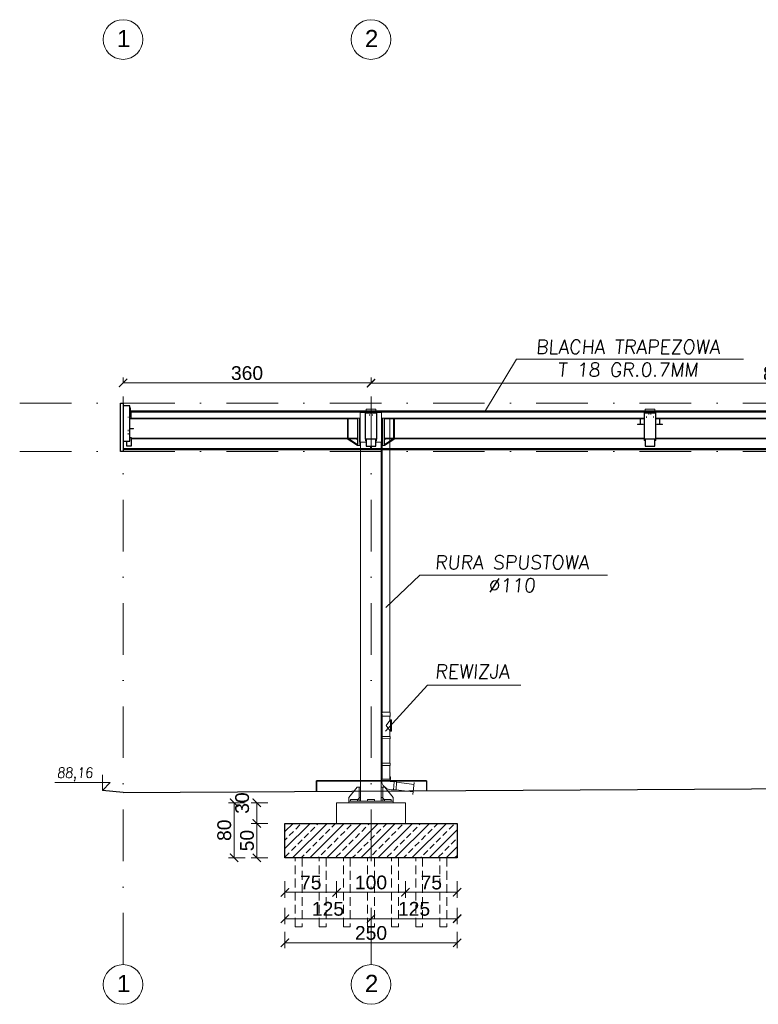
# Model space of a CAD drawing. Extents: x 261105 to 7565828, y -85627 to 5881792.
# Tile 10 of 116: x 312654 to 323377, y -59216 to -44921. Entities that reach past the tile are written whole.
import ezdxf

# ---------------------------------------------------------------- set-up
doc = ezdxf.new("R2010")
doc.units = 0
doc.header["$MEASUREMENT"] = 0
doc.linetypes.add('DASHDOT2', pattern=[0.5, 0.25, -0.125, 0, -0.125])
doc.linetypes.add('DASHED', pattern=[19.05, 12.7, -6.35])
for name, color, linetype in [('100_rzut_okna', 1, 'Continuous'), ('OSIE - OPIS', 7, 'Continuous'), ('xxOś 2_rysunek_Widok ogólny_Dimension_', 7, 'Continuous')]:
    doc.layers.add(name, color=color, linetype=linetype)
for name, color, linetype, lineweight in [('BK_Opisy', 222, 'Continuous', 5), ('CZ-GR', 14, 'Continuous', 30), ('CZ-SR', 102, 'Continuous', 15), ('elementy wyposażenia', 95, 'Continuous', 15), ('OSIE', 7, 'Continuous', 5), ('wiata elewacja', 140, 'Continuous', 9)]:
    doc.layers.add(name, color=color, linetype=linetype, lineweight=lineweight)
doc.layers.add('TB_CIENKA', color=7, linetype='Continuous', lineweight=5, true_color=0x7f7f7f)
doc.layers.add('wymiary', color=7, linetype='Continuous', lineweight=9, true_color=0x7f7f7f)
doc.styles.add('ARIAL', font='arial.ttf')
doc.styles.add('RBCS_dim1', font='simplex.shx', dxfattribs={"width": 0.9, "oblique": 5, "height": 3})
doc.styles.add('styl1', font='simplex.shx', dxfattribs={"oblique": 5})
doc.dimstyles.new('mosstowy 1-100', dxfattribs={"dimscale": 20, "dimtxt": 10, "dimasz": 6, "dimexe": 4, "dimexo": 4, "dimgap": 2, "dimtad": 1, "dimdec": 0, "dimlfac": 0.1, "dimtxsty": 'ARIAL', "dimblk": 'ARCHTICK', "dimcen": 4, "dimclrd": 256, "dimclre": 256, "dimclrt": 7, "dimadec": 0, "dimazin": 0, "dimtfac": 1, "dimtdec": 0, "dimtmove": 1, "dimatfit": 3, "dimfxl": 8, "dimfxlon": 1, "dimlwd": -1, "dimlwe": 9, "dimarcsym": 0})

# ---------------------------------------------------------------- blocks, each defined once
blk = doc.blocks.new('_ArchTick')
at = {"layer": '100_rzut_okna', "color": 0, "linetype": 'Continuous', "const_width": 0.15}
blk.add_lwpolyline([(-0.5, -0.5), (0.5, 0.5)], dxfattribs=at)
blk = doc.blocks.new('*D1646')
at = {"layer": 'Defpoints', "color": 0}
for p in [(314154, -50275), (317754, -50195), (317754, -50275)]:
    blk.add_point(p, dxfattribs=at)
at = {"layer": 'wymiary', "lineweight": 9}
for p, q in [((314154, -50195), (314154, -50115)), ((317754, -50195), (317754, -50115))]:
    blk.add_line(p, q, dxfattribs=at)
at = {"layer": 'wymiary'}
blk.add_line((314154, -50195), (317754, -50195), dxfattribs=at)
at = {"layer": 'wymiary', "xscale": 120, "yscale": 120, "zscale": 120, "rotation": 180}
blk.add_blockref('_ArchTick', (314154, -50195), dxfattribs=at)
at = {"layer": 'wymiary', "xscale": 120, "yscale": 120, "zscale": 120}
blk.add_blockref('_ArchTick', (317754, -50195), dxfattribs=at)
at = {"layer": 'wymiary', "color": 7, "insert": (315954, -50053), "char_height": 200, "attachment_point": 5, "style": 'ARIAL'}
blk.add_mtext('360', dxfattribs=at)
blk = doc.blocks.new('*D1650')
at = {"layer": 'Defpoints', "color": 0}
for p in [(316504, -57146), (317754, -57146), (317754, -57973)]:
    blk.add_point(p, dxfattribs=at)
at = {"layer": 'wymiary', "lineweight": 9}
for p, q in [((316504, -57813), (316504, -58053)), ((317754, -57813), (317754, -58053))]:
    blk.add_line(p, q, dxfattribs=at)
at = {"layer": 'wymiary'}
blk.add_line((316504, -57973), (317754, -57973), dxfattribs=at)
at = {"layer": 'wymiary', "xscale": 120, "yscale": 120, "zscale": 120, "rotation": 180}
blk.add_blockref('_ArchTick', (316504, -57973), dxfattribs=at)
at = {"layer": 'wymiary', "xscale": 120, "yscale": 120, "zscale": 120}
blk.add_blockref('_ArchTick', (317754, -57973), dxfattribs=at)
at = {"layer": 'wymiary', "color": 7, "insert": (317129, -57831), "char_height": 200, "attachment_point": 5, "style": 'ARIAL'}
blk.add_mtext('125', dxfattribs=at)
blk = doc.blocks.new('*D1651')
at = {"layer": 'Defpoints', "color": 0}
for p in [(317754, -57146), (319004, -57646), (319004, -57973)]:
    blk.add_point(p, dxfattribs=at)
at = {"layer": 'wymiary', "lineweight": 9}
for p, q in [((317754, -57813), (317754, -58053)), ((319004, -57813), (319004, -58053))]:
    blk.add_line(p, q, dxfattribs=at)
at = {"layer": 'wymiary'}
blk.add_line((317754, -57973), (319004, -57973), dxfattribs=at)
at = {"layer": 'wymiary', "xscale": 120, "yscale": 120, "zscale": 120, "rotation": 180}
blk.add_blockref('_ArchTick', (317754, -57973), dxfattribs=at)
at = {"layer": 'wymiary', "xscale": 120, "yscale": 120, "zscale": 120}
blk.add_blockref('_ArchTick', (319004, -57973), dxfattribs=at)
at = {"layer": 'wymiary', "color": 7, "insert": (318379, -57831), "char_height": 200, "attachment_point": 5, "style": 'ARIAL'}
blk.add_mtext('125', dxfattribs=at)
blk = doc.blocks.new('*D1652')
at = {"layer": 'Defpoints', "color": 0}
for p in [(316504, -57326), (317254, -57326), (317254, -57590)]:
    blk.add_point(p, dxfattribs=at)
at = {"layer": 'wymiary', "lineweight": 9}
for p, q in [((316504, -57430), (316504, -57670)), ((317254, -57430), (317254, -57670))]:
    blk.add_line(p, q, dxfattribs=at)
at = {"layer": 'wymiary'}
blk.add_line((316504, -57590), (317254, -57590), dxfattribs=at)
at = {"layer": 'wymiary', "xscale": 120, "yscale": 120, "zscale": 120, "rotation": 180}
blk.add_blockref('_ArchTick', (316504, -57590), dxfattribs=at)
at = {"layer": 'wymiary', "xscale": 120, "yscale": 120, "zscale": 120}
blk.add_blockref('_ArchTick', (317254, -57590), dxfattribs=at)
at = {"layer": 'wymiary', "color": 7, "insert": (316879, -57449), "char_height": 200, "attachment_point": 5, "style": 'ARIAL'}
blk.add_mtext('75', dxfattribs=at)
blk = doc.blocks.new('*D1653')
at = {"layer": 'Defpoints', "color": 0}
for p in [(317254, -57326), (318254, -57326), (318254, -57590)]:
    blk.add_point(p, dxfattribs=at)
at = {"layer": 'wymiary', "lineweight": 9}
for p, q in [((317254, -57430), (317254, -57670)), ((318254, -57430), (318254, -57670))]:
    blk.add_line(p, q, dxfattribs=at)
at = {"layer": 'wymiary'}
blk.add_line((317254, -57590), (318254, -57590), dxfattribs=at)
at = {"layer": 'wymiary', "xscale": 120, "yscale": 120, "zscale": 120, "rotation": 180}
blk.add_blockref('_ArchTick', (317254, -57590), dxfattribs=at)
at = {"layer": 'wymiary', "xscale": 120, "yscale": 120, "zscale": 120}
blk.add_blockref('_ArchTick', (318254, -57590), dxfattribs=at)
at = {"layer": 'wymiary', "color": 7, "insert": (317754, -57448), "char_height": 200, "attachment_point": 5, "style": 'ARIAL'}
blk.add_mtext('100', dxfattribs=at)
blk = doc.blocks.new('*D1654')
at = {"layer": 'Defpoints', "color": 0}
for p in [(318254, -57326), (319004, -57326), (319004, -57590)]:
    blk.add_point(p, dxfattribs=at)
at = {"layer": 'wymiary', "lineweight": 9}
for p, q in [((318254, -57430), (318254, -57670)), ((319004, -57430), (319004, -57670))]:
    blk.add_line(p, q, dxfattribs=at)
at = {"layer": 'wymiary'}
blk.add_line((318254, -57590), (319004, -57590), dxfattribs=at)
at = {"layer": 'wymiary', "xscale": 120, "yscale": 120, "zscale": 120, "rotation": 180}
blk.add_blockref('_ArchTick', (318254, -57590), dxfattribs=at)
at = {"layer": 'wymiary', "xscale": 120, "yscale": 120, "zscale": 120}
blk.add_blockref('_ArchTick', (319004, -57590), dxfattribs=at)
at = {"layer": 'wymiary', "color": 7, "insert": (318629, -57449), "char_height": 200, "attachment_point": 5, "style": 'ARIAL'}
blk.add_mtext('75', dxfattribs=at)
blk = doc.blocks.new('*D1655')
at = {"layer": 'Defpoints', "color": 0}
for p in [(316504, -57643), (319004, -57643), (319004, -58323)]:
    blk.add_point(p, dxfattribs=at)
at = {"layer": 'wymiary', "lineweight": 9}
for p, q in [((316504, -58163), (316504, -58403)), ((319004, -58163), (319004, -58403))]:
    blk.add_line(p, q, dxfattribs=at)
at = {"layer": 'wymiary'}
blk.add_line((316504, -58323), (319004, -58323), dxfattribs=at)
at = {"layer": 'wymiary', "xscale": 120, "yscale": 120, "zscale": 120, "rotation": 180}
blk.add_blockref('_ArchTick', (316504, -58323), dxfattribs=at)
at = {"layer": 'wymiary', "xscale": 120, "yscale": 120, "zscale": 120}
blk.add_blockref('_ArchTick', (319004, -58323), dxfattribs=at)
at = {"layer": 'wymiary', "color": 7, "insert": (317754, -58181), "char_height": 200, "attachment_point": 5, "style": 'ARIAL'}
blk.add_mtext('250', dxfattribs=at)
blk = doc.blocks.new('*D1656')
at = {"layer": 'Defpoints', "color": 0}
for p in [(317254, -56289), (316096, -56589), (317254, -56589)]:
    blk.add_point(p, dxfattribs=at)
at = {"layer": 'wymiary', "lineweight": 9}
for p, q in [((316256, -56289), (316016, -56289)), ((316256, -56589), (316016, -56589))]:
    blk.add_line(p, q, dxfattribs=at)
at = {"layer": 'wymiary'}
blk.add_line((316096, -56289), (316096, -56589), dxfattribs=at)
at = {"layer": 'wymiary', "xscale": 120, "yscale": 120, "zscale": 120}
for p, rotation in [((316096, -56289), 90), ((316096, -56589), 270)]:
    blk.add_blockref('_ArchTick', p, dxfattribs=dict(at, rotation=rotation))
at = {"layer": 'wymiary', "color": 7, "insert": (315884, -56294), "char_height": 200, "attachment_point": 5, "rotation": 90, "style": 'ARIAL'}
blk.add_mtext('30', dxfattribs=at)
blk = doc.blocks.new('*D1657')
at = {"layer": 'Defpoints', "color": 0}
for p in [(316504, -56589), (316096, -57089), (316504, -57089)]:
    blk.add_point(p, dxfattribs=at)
at = {"layer": 'wymiary', "lineweight": 9}
for p, q in [((316256, -56589), (316016, -56589)), ((316256, -57089), (316016, -57089))]:
    blk.add_line(p, q, dxfattribs=at)
at = {"layer": 'wymiary'}
blk.add_line((316096, -56589), (316096, -57089), dxfattribs=at)
at = {"layer": 'wymiary', "xscale": 120, "yscale": 120, "zscale": 120}
for p, rotation in [((316096, -56589), 90), ((316096, -57089), 270)]:
    blk.add_blockref('_ArchTick', p, dxfattribs=dict(at, rotation=rotation))
at = {"layer": 'wymiary', "color": 7, "insert": (315954, -56839), "char_height": 200, "attachment_point": 5, "rotation": 90, "style": 'ARIAL'}
blk.add_mtext('50', dxfattribs=at)
blk = doc.blocks.new('*D1658')
at = {"layer": 'Defpoints', "color": 0}
for p in [(317254, -56289), (315766, -57089), (316504, -57089)]:
    blk.add_point(p, dxfattribs=at)
at = {"layer": 'wymiary', "lineweight": 9}
for p, q in [((315926, -56289), (315686, -56289)), ((315926, -57089), (315686, -57089))]:
    blk.add_line(p, q, dxfattribs=at)
at = {"layer": 'wymiary'}
blk.add_line((315766, -56289), (315766, -57089), dxfattribs=at)
at = {"layer": 'wymiary', "xscale": 120, "yscale": 120, "zscale": 120}
for p, rotation in [((315766, -56289), 90), ((315766, -57089), 270)]:
    blk.add_blockref('_ArchTick', p, dxfattribs=dict(at, rotation=rotation))
at = {"layer": 'wymiary', "color": 7, "insert": (315624, -56689), "char_height": 200, "attachment_point": 5, "rotation": 90, "style": 'ARIAL'}
blk.add_mtext('80', dxfattribs=at)
blk = doc.blocks.new('*D1659')
at = {"layer": 'Defpoints', "color": 0}
for p in [(317754, -50275), (325854, -50200), (325854, -50275)]:
    blk.add_point(p, dxfattribs=at)
at = {"layer": 'wymiary', "lineweight": 9}
for p, q in [((317754, -50200), (317754, -50120)), ((325854, -50200), (325854, -50120))]:
    blk.add_line(p, q, dxfattribs=at)
at = {"layer": 'wymiary'}
blk.add_line((317754, -50200), (325854, -50200), dxfattribs=at)
at = {"layer": 'wymiary', "xscale": 120, "yscale": 120, "zscale": 120, "rotation": 180}
blk.add_blockref('_ArchTick', (317754, -50200), dxfattribs=at)
at = {"layer": 'wymiary', "xscale": 120, "yscale": 120, "zscale": 120}
blk.add_blockref('_ArchTick', (325854, -50200), dxfattribs=at)
at = {"layer": 'wymiary', "color": 7, "insert": (323678, -50058), "char_height": 200, "attachment_point": 5, "style": 'ARIAL'}
blk.add_mtext('810', dxfattribs=at)
blk = doc.blocks.new('FF')
at = {"layer": 'OSIE', "linetype": 'DASHDOT2', "ltscale": 3000}
for p, q in [((314154, -58640, 0), (314154, -50275, 0)), ((317754, -58640, 0), (317754, -50275, 0)), ((325854, -58640, 0), (325854, -50275, 0)), ((332954, -58640, 0), (332954, -50275, 0)), ((336554, -58640, 0), (336554, -50275, 0))]:
    blk.add_line(p, q, dxfattribs=at)
at = {"layer": 'OSIE'}
for centre in [(314154, -58928, 0), (317754, -58928, 0), (325854, -58928, 0), (332954, -58928, 0), (336554, -58928, 0)]:
    blk.add_circle(centre, 288, dxfattribs=at)
at = {"layer": 'OSIE - OPIS', "style": 'ARIAL'}
for s, p in [('1', (314066, -59038, 0)), ('2', (317666, -59038, 0)), ('3', (325766, -59038, 0)), ('4', (332866, -59038, 0)), ('5', (336466, -59038, 0))]:
    blk.add_text(s, height=250, dxfattribs=at).set_placement(p)
blk = doc.blocks.new('GHDHDHH')
at = {"layer": 'CZ-SR', "color": 253, "linetype": 'DASHED', "ltscale": 10, "true_color": 0xb2b2b2}
for points in [[(319501, -45032), (319501, -46032), (319401, -46032), (319401, -45032)], [(319851, -45032), (319851, -46032), (319751, -46032), (319751, -45032)], [(320201, -45032), (320201, -46032), (320101, -46032), (320101, -45032)], [(320551, -45032), (320551, -46032), (320451, -46032), (320451, -45032)], [(320901, -45032), (320901, -46032), (320801, -46032), (320801, -45032)], [(321251, -45032), (321251, -46032), (321151, -46032), (321151, -45032)], [(321601, -45032), (321601, -46032), (321501, -46032), (321501, -45032)]]:
    blk.add_lwpolyline(points, dxfattribs=at)

msp = doc.modelspace()

# ---------------------------------------------------------------- hatches: boundary and pattern name
at = {"layer": 'wymiary'}
h = msp.add_hatch(dxfattribs=at)
h.set_pattern_fill('ANSI33', color=256, scale=700, style=0)
h.paths.add_polyline_path([(316503.6, -57089.4), (319003.6, -57089.4), (319003.6, -56589.4), (316503.6, -56589.4)])

# ---------------------------------------------------------------- linework, layer by layer
at = {"layer": 'BK_Opisy'}
for p, q in [((313853.6, -55884.4, 0), (313853.6, -56109.4, 0)), ((313853.6, -55884.4, 0), (313853.6, -56109.4, 0)), ((313853.6, -55996.9, 0), (313164.1, -55996.9, 0)), ((313853.6, -55996.9, 0), (313306, -55996.9, 0)), ((313853.6, -56109.4, 0), (313966.1, -55996.9, 0)), ((313966.1, -55996.9, 0), (313853.6, -55996.9, 0)), ((313853.6, -56109.4, 0), (313966.1, -55996.9, 0)), ((313966.1, -55996.9, 0), (313853.6, -55996.9, 0))]:
    msp.add_line(p, q, dxfattribs=at)
at = {"layer": 'CZ-GR'}
for p, q in [((314153.6, -50525.4, 0), (314153.6, -51039.4, 0)), ((314253.6, -50525.4, 0), (314153.6, -50525.4, 0)), ((314253.6, -51039.4, 0), (314253.6, -50525.4, 0)), ((314263.6, -50597.4, 0), (336443.6, -50597.4, 0)), ((314263.6, -50615.4, 0), (336443.6, -50615.4, 0)), ((314278.6, -50989.4, 0), (314253.6, -50989.4, 0)), ((314278.6, -51109.4, 0), (314278.6, -50989.4, 0)), ((314153.6, -51039.4, 0), (314253.6, -51039.4, 0)), ((314153.6, -51145.4, 0), (336553.6, -51145.4, 0)), ((314153.6, -51160.4, 0), (336553.6, -51160.4, 0)), ((314203.6, -51039.4, 0), (314203.6, -51109.4, 0)), ((314203.6, -51109.4, 0), (314278.6, -51109.4, 0)), ((316961.2, -56123.1, 0), (316961.2, -55973.1, 0)), ((316961.2, -55973.1, 0), (318561.2, -55973.1, 0)), ((316961.2, -55973.1, 0), (316961.2, -56115, 0)), ((318561.2, -55973.1, 0), (316961.2, -55973.1, 0)), ((316961.2, -55973.1, 0), (318561.2, -55973.1, 0)), ((318561.2, -55973.1, 0), (318561.2, -56113.8, 0))]:
    msp.add_line(p, q, dxfattribs=at)
at = {"layer": 'CZ-GR', "elevation": 0}
for points in [[(314118.6, -51189.4), (314118.6, -50489.4), (314153.6, -50489.4), (314153.6, -51189.4)], [(317673.6, -50626.4), (317833.6, -50626.4), (317833.6, -51011.2), (317673.6, -51011.2)], [(321723.6, -50626.4), (321883.6, -50626.4), (321883.6, -51011.2), (321723.6, -51011.2)], [(317683.6, -51110.4), (317823.6, -51110.4), (317823.6, -51011.2), (317683.6, -51011.2)], [(321733.6, -51110.4), (321873.6, -51110.4), (321873.6, -51011.2), (321733.6, -51011.2)], [(316503.6, -56589.4), (319003.6, -56589.4), (319003.6, -57089.4), (316503.6, -57089.4)]]:
    msp.add_lwpolyline(points, close=True, dxfattribs=at)
for points in [[(314153.6, -56139.4), (336553.6, -56009.4)], [(314153.6, -56139.4), (313853.6, -56109.4)]]:
    msp.add_lwpolyline(points, dxfattribs=at)
at = {"layer": 'elementy wyposażenia', "color": 252, "true_color": 0x919191}
for p, q in [((317917.8, -50704.8, 0), (317917.8, -54976.8, 0)), ((318029.4, -50704.9, 0), (318025.6, -54976.8, 0)), ((317914.8, -55032.8, 0), (318030.1, -55033, 0)), ((317917.8, -54976.8, 0), (318027.3, -54976.8, 0)), ((318027.1, -55095.1, 0), (317972.2, -55168, 0)), ((317972.2, -55168, 0), (318026.8, -55241.1, 0)), ((318027.1, -55095.1, 0), (318036.6, -55095.1, 0)), ((318036.5, -55142.8, 0), (318051.1, -55142.8, 0)), ((318036.5, -55153.5, 0), (318051.1, -55153.6, 0)), ((318051.1, -55168.2, 0), (318036.5, -55168.1, 0)), ((318036.6, -55091.7, 0), (318051.2, -55091.7, 0)), ((318036.6, -55095.9, 0), (318051.2, -55095.9, 0)), ((318036.6, -55100.8, 0), (318051.2, -55100.8, 0)), ((318036.6, -55108.1, 0), (318051.2, -55108.1, 0)), ((318036.6, -55116.4, 0), (318051.2, -55116.5, 0)), ((318036.6, -55123.7, 0), (318051.2, -55123.8, 0)), ((318036.6, -55133.1, 0), (318051.2, -55133.1, 0)), ((318026.8, -55241.1, 0), (318026.7, -55326, 0)), ((318026.8, -55241.1, 0), (318036.4, -55241.1, 0)), ((318036.4, -55203.2, 0), (318051, -55203.2, 0)), ((318036.4, -55212.5, 0), (318051, -55212.6, 0)), ((318036.4, -55219.8, 0), (318051, -55219.9, 0)), ((318036.4, -55228.2, 0), (318051, -55228.2, 0)), ((318036.4, -55235.5, 0), (318051, -55235.5, 0)), ((318036.4, -55240.4, 0), (318051, -55240.4, 0)), ((318036.4, -55244.6, 0), (318051, -55244.6, 0)), ((318036.5, -55182.7, 0), (318051.1, -55182.8, 0)), ((318036.5, -55193.5, 0), (318051.1, -55193.5, 0)), ((318032.2, -55326, 0), (317912.9, -55325.9, 0)), ((317914.9, -55330.7, 0), (317914.8, -55357.1, 0)), ((317914.8, -55357.1, 0), (317917.8, -55360.5, 0)), ((317917.1, -55359.2, 0), (318026.6, -55359.4, 0)), ((317917.8, -55360.5, 0), (317917.4, -55714.7, 0)), ((318026.9, -55714.9, 0), (318027.3, -55360.7, 0)), ((318027.3, -55360.7, 0), (318030.2, -55357.2, 0)), ((318030.2, -55357.2, 0), (318030.2, -55330.8, 0)), ((318031.9, -55714.9, 0), (317912.5, -55714.7, 0)), ((317914.5, -55719.5, 0), (317914.5, -55745.9, 0)), ((317914.5, -55745.9, 0), (317917.4, -55749.4, 0)), ((317917.4, -55749.4, 0), (317917.3, -55825.7, 0)), ((317917.4, -55748.1, 0), (317917.4, -55748.1, 0)), ((317917.4, -55748.1, 0), (318026.9, -55748.3, 0)), ((318026.9, -55749.6, 0), (318029.8, -55746.1, 0)), ((318029.8, -55746.1, 0), (318029.9, -55719.7, 0)), ((317917.3, -55825.7, 0), (317917.2, -55946, 0)), ((317971.7, -55941.5, 0), (317971.7, -55941.5, 0)), ((318087.8, -55983.9, 0), (318081.4, -56103.1, 0)), ((318379.1, -56025, 0), (318122.1, -55990.7, 0)), ((318360, -56167.9, 0), (318382.9, -55997, 0)), ((318116.3, -56100, 0), (318364.7, -56132.9, 0))]:
    msp.add_line(p, q, dxfattribs=at)
at = {"layer": 'elementy wyposażenia'}
msp.add_line((318026.7, -55946.2, 0), (318026.9, -55749.6, 0), dxfattribs=at)
at = {"layer": 'elementy wyposażenia', "color": 252, "true_color": 0x919191, "elevation": 0, "flags": 128}
for points in [[(317917.2, -55325.9), (317917.7, -55036.2), (317914.8, -55032.8), (317914.8, -55004.2)], [(317914.9, -54982.4), (317914.9, -54976.7), (318030.2, -54976.9), (318030.2, -54982.6)], [(318030.2, -55004.4), (318030.1, -55033), (318027.2, -55036.4), (318027.1, -55095.1)], [(318044.3, -56099.9), (318117.9, -56103.8), (318124.2, -55987.2), (318029.9, -55982.8), (318030.1, -55954.2), (318038.2, -55946.3), (318038.5, -55912.7), (318030.2, -55912.7), (318030.2, -55946.2), (317913.4, -55946), (317913.4, -55912.5), (317905.7, -55912.5), (317905.3, -55946), (317913, -55953.8), (317912.9, -55998.1)]]:
    msp.add_lwpolyline(points, dxfattribs=at)
msp.add_lwpolyline([(318051, -55248.5), (318036.4, -55248.4), (318036.6, -55087.8), (318051.2, -55087.9), (318051, -55248.5)], close=True, dxfattribs=at)
at = {"layer": 'elementy wyposażenia', "color": 252, "true_color": 0x919191}
for centre, radius, start, end in [((317941.6, -54993.3, 0), 28.9, 157.77738, 202.02756), ((318003.4, -54993.5, 0), 28.9, 337.77738, 22.02756), ((317923.4, -55324.3, 0), 10.7, 188.553, 216.72218), ((318021.7, -55324.4, 0), 10.7, 323.1182, 351.28739), ((317923.1, -55713.2, 0), 10.7, 188.553, 216.72218), ((318021.3, -55713.3, 0), 10.7, 323.1182, 351.28739), ((318052, -55954.3, 0), 145.8, 197.50609, 266.96008), ((318085.6, -55994.4, 0), 10.7, 50.1182, 78.28739)]:
    msp.add_arc(centre, radius, start, end, dxfattribs=at)
at = {"layer": 'OSIE', "linetype": 'DASHDOT2', "ltscale": 3000}
for p, q in [((312653.6, -50489.4, 0), (336803.6, -50489.4, 0)), ((312653.6, -51189.4, 0), (336803.6, -51189.4, 0))]:
    msp.add_line(p, q, dxfattribs=at)
at = {"layer": 'OSIE'}
for centre in [(314153.6, -45209, 0), (317753.6, -45209, 0)]:
    msp.add_circle(centre, 288.1, dxfattribs=at)
at = {"layer": 'TB_CIENKA'}
for p, q in [((319867.8, -49847.3, 0), (319415.2, -50596.3, 0)), ((323161.2, -49847.3, 0), (319867.8, -49847.3, 0)), ((318463.8, -52987, 0), (317967.6, -53454.8, 0)), ((321185.2, -52987, 0), (318463.8, -52987, 0)), ((318574.7, -54580.5, 0), (317965.7, -55250.6, 0)), ((319931.1, -54580.5, 0), (318574.7, -54580.5, 0))]:
    msp.add_line(p, q, dxfattribs=at)
at = {"layer": 'wiata elewacja'}
for p, q in [((314199.1, -50525.4, 0), (314158.1, -50525.4, 0)), ((314263.6, -50554.2, 0), (314253.6, -50554.2, 0)), ((314263.6, -50644.1, 0), (314263.6, -50554.2, 0)), ((317683.6, -50574.1, 0), (317683.6, -50626.2, 0)), ((317823.6, -50574.1, 0), (317683.6, -50574.1, 0)), ((317725.2, -50597.5, 0), (317711.9, -50597.5, 0)), ((317795.2, -50597.5, 0), (317781.9, -50597.5, 0)), ((317823.6, -50626.2, 0), (317823.6, -50574.1, 0)), ((321733.6, -50574.1, 0), (321733.6, -50626.4, 0)), ((321873.6, -50574.1, 0), (321733.6, -50574.1, 0)), ((321775.2, -50597.5, 0), (321761.9, -50597.5, 0)), ((321845.2, -50597.5, 0), (321831.9, -50597.5, 0)), ((321873.6, -50626.4, 0), (321873.6, -50574.1, 0)), ((314222.5, -50690.9, 0), (314234.7, -50690.9, 0)), ((314222.7, -50691.1, 0), (314234.5, -50691.1, 0)), ((314253.6, -50644.1, 0), (314263.6, -50644.1, 0)), ((314253.6, -50644.3, 0), (314263.6, -50644.3, 0)), ((314253.6, -50667.5, 0), (314263.6, -50667.5, 0)), ((314253.6, -50667.7, 0), (314263.6, -50667.7, 0)), ((314253.6, -50690.9, 0), (314263.6, -50690.9, 0)), ((314253.6, -50691.1, 0), (314263.6, -50691.1, 0)), ((314253.6, -50709.2, 0), (314273.6, -50709.2, 0)), ((314253.6, -50709.3, 0), (314273.6, -50709.3, 0)), ((317559.6, -50715.6, 0), (314253.6, -50715.6, 0)), ((314273.6, -50619.2, 0), (314263.6, -50619.2, 0)), ((314263.6, -50644.3, 0), (314263.6, -50644.1, 0)), ((314263.6, -50667.5, 0), (314263.6, -50644.3, 0)), ((314263.6, -50667.7, 0), (314263.6, -50667.5, 0)), ((314263.6, -50690.9, 0), (314263.6, -50667.7, 0)), ((314263.6, -50691.1, 0), (314263.6, -50690.9, 0)), ((314273.6, -50709.2, 0), (314273.6, -50619.2, 0)), ((317559.6, -50704.9, 0), (314273.6, -50704.9, 0)), ((314273.6, -50709.3, 0), (314273.6, -50709.2, 0)), ((317424.6, -50715.6, 0), (317412.6, -50715.6, 0)), ((317412.6, -50991.6, 0), (317412.6, -50715.6, 0)), ((317424.6, -50991.6, 0), (317424.6, -50715.6, 0)), ((317581.6, -50704.9, 0), (317559.6, -50704.9, 0)), ((317559.6, -50704.9, 0), (317559.6, -51104.9, 0)), ((317581.6, -50704.9, 0), (317581.6, -51104.9, 0)), ((317598.6, -50704.9, 0), (317581.6, -50704.9, 0)), ((317581.6, -51104.9, 0), (317581.6, -50704.9, 0)), ((317598.6, -50624.9, 0), (317598.6, -51054.9, 0)), ((317683.6, -50624.9, 0), (317598.6, -50624.9, 0)), ((317673.6, -50626.2, 0), (317673.6, -50637.7, 0)), ((317833.6, -50626.2, 0), (317673.6, -50626.2, 0)), ((317673.6, -50626.4, 0), (317673.6, -51011.2, 0)), ((317833.6, -50626.4, 0), (317673.6, -50626.4, 0)), ((317673.6, -50715.9, 0), (317673.6, -50637.7, 0)), ((317731.8, -50654.1, 0), (317731.8, -50668.7, 0)), ((317775.3, -50654.1, 0), (317775.3, -50668.7, 0)), ((317908.6, -50624.9, 0), (317823.6, -50624.9, 0)), ((317833.6, -50637.7, 0), (317833.6, -50626.2, 0)), ((317833.6, -51011.2, 0), (317833.6, -50626.4, 0)), ((317833.6, -50715.9, 0), (317833.6, -50637.7, 0)), ((317908.6, -51054.9, 0), (317908.6, -50624.9, 0)), ((317925.6, -50704.9, 0), (317908.6, -50704.9, 0)), ((317947.6, -50704.9, 0), (317925.6, -50704.9, 0)), ((317925.6, -51104.9, 0), (317925.6, -50704.9, 0)), ((317925.6, -50704.9, 0), (317925.6, -51104.9, 0)), ((317947.6, -50704.9, 0), (317947.6, -51104.9, 0)), ((321723.6, -50704.9, 0), (317947.6, -50704.9, 0)), ((321718.6, -50715.6, 0), (317947.6, -50715.6, 0)), ((318094.6, -50715.6, 0), (318082.6, -50715.6, 0)), ((318082.6, -50715.6, 0), (318082.6, -50991.6, 0)), ((318094.6, -50991.6, 0), (318094.6, -50715.6, 0)), ((321666.6, -50716.2, 0), (321660.6, -50716.2, 0)), ((321660.6, -50716.2, 0), (321660.6, -50791.2, 0)), ((321666.6, -50791.2, 0), (321666.6, -50716.2, 0)), ((321718.6, -50704.8, 0), (321718.6, -51029.8, 0)), ((321723.6, -50704.8, 0), (321718.6, -50704.8, 0)), ((321723.6, -50626.4, 0), (321723.6, -51011.2, 0)), ((321883.6, -50626.4, 0), (321723.6, -50626.4, 0)), ((321751, -50695.9, 0), (321753.6, -50695.9, 0)), ((321751.7, -50696.9, 0), (321753.6, -50696.9, 0)), ((321753.6, -50697.4, 0), (321752, -50697.4, 0)), ((321753.6, -50626.1, 0), (321753.6, -50626.4, 0)), ((321853.6, -50626.1, 0), (321753.6, -50626.1, 0)), ((321753.6, -50684.1, 0), (321753.6, -50698.7, 0)), ((321788.8, -50638, 0), (321788.8, -50653.9, 0)), ((321818.4, -50653.9, 0), (321818.4, -50638, 0)), ((321853.6, -50626.4, 0), (321853.6, -50626.1, 0)), ((321853.6, -50684.1, 0), (321853.6, -50698.7, 0)), ((321853.6, -50695.9, 0), (321856.2, -50695.9, 0)), ((321853.6, -50696.9, 0), (321855.5, -50696.9, 0)), ((321855.1, -50697.4, 0), (321853.6, -50697.4, 0)), ((321883.6, -51011.2, 0), (321883.6, -50626.4, 0)), ((325047.6, -50704.9, 0), (321883.6, -50704.8, 0)), ((321888.6, -50704.8, 0), (321883.6, -50704.8, 0)), ((321888.6, -51029.8, 0), (321888.6, -50704.8, 0)), ((325047.6, -50715.6, 0), (321888.6, -50715.6, 0)), ((321946.6, -50716.2, 0), (321940.6, -50716.2, 0)), ((321940.6, -50716.2, 0), (321940.6, -50791.2, 0)), ((321946.6, -50791.2, 0), (321946.6, -50716.2, 0)), ((314226.6, -50893, 0), (314226.6, -50875.8, 0)), ((314266.6, -50854.9, 0), (314253.6, -50854.9, 0)), ((314253.6, -50862.9, 0), (314266.6, -50862.9, 0)), ((314266.6, -50854.9, 0), (314266.6, -50862.9, 0)), ((314306.6, -50854.9, 0), (314266.6, -50854.9, 0)), ((314266.6, -50862.9, 0), (314306.6, -50862.9, 0)), ((314306.6, -50862.9, 0), (314306.6, -50854.9, 0)), ((317669.8, -50791.2, 0), (317669.8, -50799.2, 0)), ((317669.8, -50791.2, 0), (317673.6, -50791.2, 0)), ((317669.8, -50799.2, 0), (317673.6, -50799.2, 0)), ((317837.3, -50791.2, 0), (317833.6, -50791.2, 0)), ((317837.3, -50799.2, 0), (317833.6, -50799.2, 0)), ((317837.3, -50799.2, 0), (317837.3, -50791.2, 0)), ((321623.6, -50791.2, 0), (321623.6, -50799.2, 0)), ((321663.6, -50791.2, 0), (321623.6, -50791.2, 0)), ((321623.6, -50799.2, 0), (321663.6, -50799.2, 0)), ((321660.6, -50791.2, 0), (321666.6, -50791.2, 0)), ((321663.6, -50799.2, 0), (321663.6, -50791.2, 0)), ((321663.6, -50791.2, 0), (321703.6, -50791.2, 0)), ((321703.6, -50799.2, 0), (321663.6, -50799.2, 0)), ((321703.6, -50799.2, 0), (321703.6, -50791.2, 0)), ((321903.6, -50791.2, 0), (321903.6, -50799.2, 0)), ((321943.6, -50791.2, 0), (321903.6, -50791.2, 0)), ((321903.6, -50799.2, 0), (321943.6, -50799.2, 0)), ((321940.6, -50791.2, 0), (321946.6, -50791.2, 0)), ((321943.6, -50791.2, 0), (321943.6, -50799.2, 0)), ((321983.6, -50791.2, 0), (321943.6, -50791.2, 0)), ((321943.6, -50799.2, 0), (321983.6, -50799.2, 0)), ((321983.6, -50799.2, 0), (321983.6, -50791.2, 0)), ((314226.6, -50943, 0), (314226.6, -50925.8, 0)), ((314278.6, -50994.2, 0), (317559.6, -50994.2, 0)), ((314278.6, -51004.9, 0), (317559.6, -51004.9, 0)), ((317431.2, -51004.9, 0), (317409.6, -51004.9, 0)), ((317409.6, -51004.9, 0), (317559.6, -51104.9, 0)), ((317424.6, -50991.6, 0), (317412.6, -50991.6, 0)), ((317559.6, -51090.5, 0), (317431.2, -51004.9, 0)), ((317559.6, -51022.9, 0), (317541.6, -51004.9, 0)), ((317559.6, -51090.5, 0), (317559.6, -51022.9, 0)), ((317673.6, -50944.8, 0), (317673.6, -50956.3, 0)), ((317673.6, -51034.5, 0), (317673.6, -50956.3, 0)), ((317673.6, -51011.2, 0), (317833.6, -51011.2, 0)), ((317683.6, -51011.2, 0), (317683.6, -51110.4, 0)), ((317823.6, -51110.4, 0), (317823.6, -51011.2, 0)), ((317833.6, -50956.3, 0), (317833.6, -50944.8, 0)), ((317833.6, -51034.5, 0), (317833.6, -50956.3, 0)), ((321718.6, -50994.2, 0), (317947.6, -50994.2, 0)), ((317947.6, -51004.9, 0), (321718.6, -51004.9, 0)), ((318075.9, -51004.9, 0), (317947.6, -51090.5, 0)), ((317947.6, -51104.9, 0), (318097.6, -51004.9, 0)), ((317965.6, -51004.9, 0), (317947.6, -51022.9, 0)), ((318097.6, -51004.9, 0), (318075.9, -51004.9, 0)), ((318094.6, -50991.6, 0), (318082.6, -50991.6, 0)), ((321718.6, -51029.8, 0), (321733.6, -51029.8, 0)), ((321723.6, -51011.2, 0), (321883.6, -51011.2, 0)), ((321733.6, -51011.2, 0), (321733.6, -51110.4, 0)), ((321873.6, -51110.4, 0), (321873.6, -51011.2, 0)), ((321873.6, -51029.8, 0), (321888.6, -51029.8, 0)), ((325047.6, -50994.2, 0), (321888.6, -50994.2, 0)), ((321888.6, -51004.9, 0), (325047.6, -51004.9, 0)), ((314158.1, -51039.4, 0), (314199.1, -51039.4, 0)), ((317559.6, -51104.9, 0), (317559.6, -51090.5, 0)), ((317581.6, -51104.9, 0), (317559.6, -51104.9, 0)), ((317603.6, -51104.9, 0), (317581.6, -51104.9, 0)), ((317598.6, -51054.9, 0), (317683.6, -51054.9, 0)), ((317603.6, -51059.9, 0), (317603.6, -56064.4, 0)), ((317673.6, -51034.5, 0), (317683.6, -51034.5, 0)), ((317683.6, -51110.4, 0), (317823.6, -51110.4, 0)), ((317683.6, -51110.4, 0), (317823.6, -51110.4, 0)), ((317747.6, -51110.4, 0), (317747.6, -51134.9, 0)), ((317759.6, -51134.9, 0), (317747.6, -51134.9, 0)), ((317759.6, -51134.9, 0), (317759.6, -51110.4, 0)), ((317823.6, -51034.5, 0), (317833.6, -51034.5, 0)), ((317823.6, -51054.9, 0), (317908.6, -51054.9, 0)), ((317903.6, -56064.4, 0), (317903.6, -51059.9, 0)), ((317925.6, -51104.9, 0), (317903.6, -51104.9, 0)), ((317947.6, -51104.9, 0), (317925.6, -51104.9, 0)), ((321733.6, -51110.4, 0), (321873.6, -51110.4, 0)), ((321733.6, -51110.4, 0), (321873.6, -51110.4, 0)), ((317553.6, -56064.4, 0), (317433.6, -56214.4, 0)), ((317583.6, -56064.4, 0), (317553.6, -56064.4, 0)), ((317603.6, -56064.4, 0), (317583.6, -56064.4, 0)), ((317583.6, -56064.4, 0), (317583.6, -56214.4, 0)), ((317603.6, -56214.4, 0), (317603.6, -56064.4, 0)), ((317923.6, -56064.4, 0), (317903.6, -56064.4, 0)), ((317903.6, -56064.4, 0), (317903.6, -56214.4, 0)), ((317923.6, -56214.4, 0), (317923.6, -56064.4, 0)), ((317953.6, -56064.4, 0), (317923.6, -56064.4, 0)), ((317923.6, -56064.4, 0), (317923.6, -56224.4, 0)), ((318073.6, -56214.4, 0), (317953.6, -56064.4, 0)), ((317433.6, -56264.4, 0), (317433.6, -56214.4, 0)), ((317433.6, -56264.4, 0), (317433.6, -56289.4, 0)), ((317433.6, -56264.4, 0), (318073.6, -56264.4, 0)), ((317433.6, -56264.4, 0), (317458.6, -56264.4, 0)), ((318073.6, -56289.4, 0), (317433.6, -56289.4, 0)), ((317458.6, -56244.4, 0), (317458.6, -56264.4, 0)), ((317558.6, -56244.4, 0), (317458.6, -56244.4, 0)), ((317458.6, -56264.4, 0), (317558.6, -56264.4, 0)), ((317558.6, -56249.4, 0), (317583.6, -56224.4, 0)), ((317558.6, -56264.4, 0), (317558.6, -56244.4, 0)), ((317603.6, -56214.4, 0), (317583.6, -56214.4, 0)), ((317583.6, -56214.4, 0), (317583.6, -56264.4, 0)), ((317583.6, -56264.4, 0), (317603.6, -56264.4, 0)), ((317603.6, -56264.4, 0), (317603.6, -56214.4, 0)), ((317703.6, -56244.4, 0), (317703.6, -56264.4, 0)), ((317703.6, -56244.4, 0), (317803.6, -56244.4, 0)), ((317803.6, -56264.4, 0), (317703.6, -56264.4, 0)), ((317803.6, -56264.4, 0), (317803.6, -56244.4, 0)), ((317923.6, -56214.4, 0), (317903.6, -56214.4, 0)), ((317903.6, -56214.4, 0), (317903.6, -56264.4, 0)), ((317903.6, -56264.4, 0), (317923.6, -56264.4, 0)), ((317923.6, -56264.4, 0), (317923.6, -56214.4, 0)), ((317923.6, -56224.4, 0), (317948.6, -56249.4, 0)), ((317948.6, -56244.4, 0), (317948.6, -56264.4, 0)), ((318048.6, -56244.4, 0), (317948.6, -56244.4, 0)), ((318048.6, -56264.4, 0), (317948.6, -56264.4, 0)), ((318048.6, -56264.4, 0), (318048.6, -56244.4, 0)), ((318048.6, -56264.4, 0), (318073.6, -56264.4, 0)), ((318073.6, -56264.4, 0), (318073.6, -56214.4, 0)), ((318073.6, -56289.4, 0), (318073.6, -56264.4, 0))]:
    msp.add_line(p, q, dxfattribs=at)
at = {"layer": 'wiata elewacja', "elevation": 0}
msp.add_lwpolyline([(317253.6, -56289.4), (318253.6, -56289.4), (318253.6, -56589.4), (317253.6, -56589.4)], close=True, dxfattribs=at)

# ---------------------------------------------------------------- block references
at = {"layer": 'wymiary'}
for name, p in [('FF', (0, 0)), ('GHDHDHH', (-2747.6, -12057.3, 0))]:
    msp.add_blockref(name, p, dxfattribs=at)

# ---------------------------------------------------------------- texts
at = {"layer": 'BK_Opisy', "char_height": 200, "attachment_point": 5, "style": 'styl1'}
for s, insert, width in [('BLACHA TRAPEZOWA\\PT 18 GR.0.7MM', (321481.3, -49836.4), 3757.785), ('{RURA SPUSTOWA\\P%%C110}', (319797.8, -52965.9, 0), 2571.609), ('{REWIZJA}', (319222.3, -54384.7, 0), 3757.785)]:
    msp.add_mtext(s, dxfattribs=dict(at, insert=insert, width=width))
at = {"layer": 'OSIE - OPIS', "style": 'ARIAL'}
for s, p in [('1', (314066.1, -45319.4, 0)), ('2', (317666.1, -45319.4, 0))]:
    msp.add_text(s, height=250, dxfattribs=at).set_placement(p)
at = {"layer": 'xxOś 2_rysunek_Widok ogólny_Dimension_', "color": 6, "style": 'RBCS_dim1', "oblique": 5, "width": 0.9}
msp.add_text('88,16', height=150, dxfattribs=at).set_placement((313195, -55928.7, 0))

# ---------------------------------------------------------------- dimensions: what is measured, and where the dimension line sits
at = {"layer": 'wymiary'}
for base, p1, p2, picture, middle in [((317753.6, -50195.4, 0), (314153.6, -50275.4, 0), (317753.6, -50275.4, 0), '*D1646', (315953.6, -50053.2, 0)), ((317753.6, -57973.2, 0), (316503.6, -57146.5, 0), (317753.6, -57146.5, 0), '*D1650', (317128.6, -57831.1, 0)), ((319003.6, -57973.2, 0), (317753.6, -57146.5, 0), (319003.6, -57646.5, 0), '*D1651', (318378.6, -57831.1, 0)), ((317253.6, -57590.3, 0), (316503.6, -57325.7, 0), (317253.6, -57325.7, 0), '*D1652', (316878.6, -57448.6, 0)), ((318253.6, -57590.3, 0), (317253.6, -57325.7, 0), (318253.6, -57325.7, 0), '*D1653', (317753.6, -57448.2, 0)), ((319003.6, -57590.3, 0), (318253.6, -57325.7, 0), (319003.6, -57325.7, 0), '*D1654', (318628.6, -57448.6, 0)), ((319003.6, -58323.5, 0), (316503.6, -57643.3, 0), (319003.6, -57643.3, 0), '*D1655', (317753.6, -58181.3, 0))]:
    dim = msp.add_linear_dim(base=base, p1=p1, p2=p2, dimstyle='mosstowy 1-100', override={"dimblk": 'ArchTick'}, dxfattribs=at)
    dim.commit()
    dim.dimension.update_dxf_attribs({"geometry": picture, "text_midpoint": middle})
dim = msp.add_linear_dim(base=(325853.6, -50199.8, 0), p1=(317753.6, -50275.4, 0), p2=(325853.6, -50275.4, 0), dimstyle='mosstowy 1-100', override={"dimblk": 'ArchTick'}, dxfattribs=at)
dim.commit()
dim.dimension.update_dxf_attribs({"geometry": '*D1659', "text_midpoint": (323678.4, -50199.8, 0), "dimtype": 160})
dim = msp.add_linear_dim(base=(316096.4, -56589.4, 0), p1=(317253.6, -56289.4, 0), p2=(317253.6, -56589.4, 0), angle=90, dimstyle='mosstowy 1-100', override={"dimblk": 'ArchTick'}, dxfattribs=at)
dim.commit()
dim.dimension.update_dxf_attribs({"geometry": '*D1656', "text_midpoint": (316026.6, -56294.4, 0), "dimtype": 160})
for base, p1, picture, middle in [((315765.7, -57089.4, 0), (317253.6, -56289.4, 0), '*D1658', (315623.6, -56689.4, 0)), ((316096.4, -57089.4, 0), (316503.6, -56589.4, 0), '*D1657', (315954.3, -56839.4, 0))]:
    dim = msp.add_linear_dim(base=base, p1=p1, p2=(316503.6, -57089.4, 0), angle=90, dimstyle='mosstowy 1-100', override={"dimblk": 'ArchTick'}, dxfattribs=at)
    dim.commit()
    dim.dimension.update_dxf_attribs({"geometry": picture, "text_midpoint": middle})

doc.saveas('drawing.dxf')
